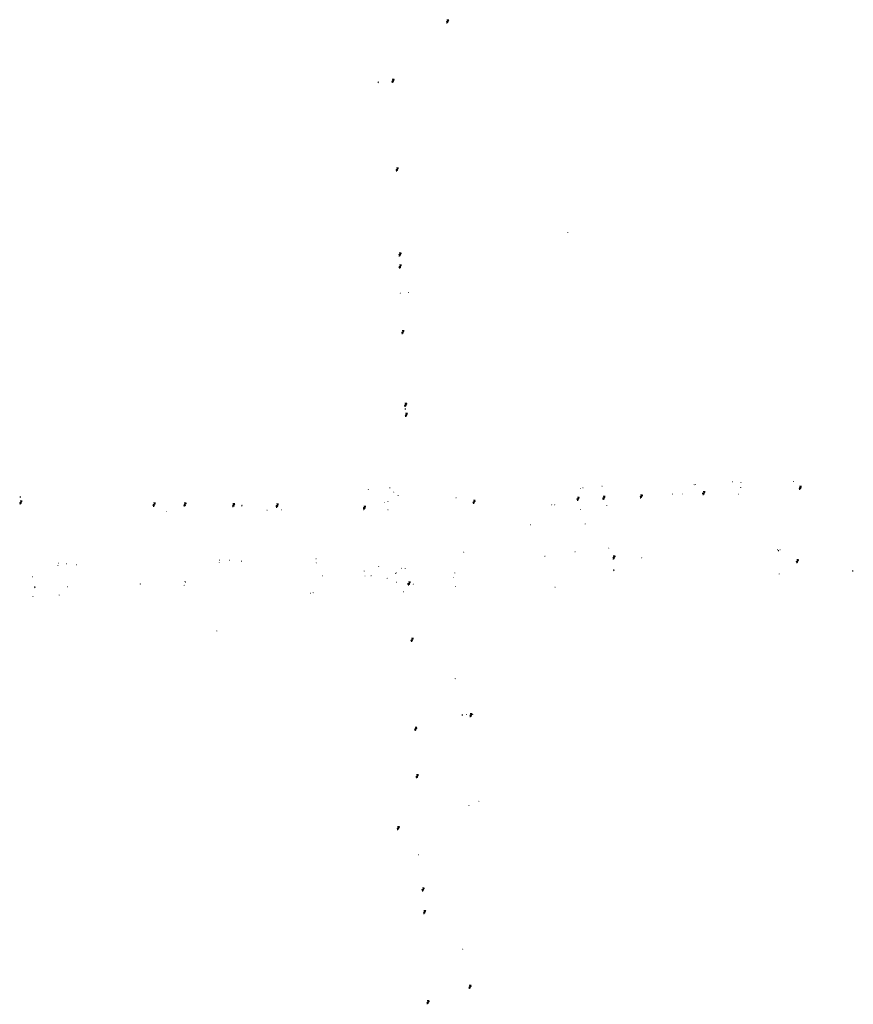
# Model space of a CAD drawing. Header units: feet. Extents: x 2474544 to 2485489, y 499118 to 500978.
# Tile 5 of 6: x 2482805 to 2484155, y 499384 to 500978. Entities that reach past the tile are written whole.
import ezdxf

# ---------------------------------------------------------------- set-up
doc = ezdxf.new("R2010")
doc.units = ezdxf.units.FT
doc.header["$MEASUREMENT"] = 0
doc.layers.add('UT_X_Misc_Cells', color=7, linetype='Continuous', lineweight=0)
doc.layers.add('UT_X_Telecom_Cells', color=30, linetype='Continuous', lineweight=0)
doc.layers.get('UT_X_Telecom_Cells').off()

# ---------------------------------------------------------------- blocks, each defined once
blk = doc.blocks.new('TPW')
at = {"layer": 'UT_X_Misc_Cells', "color": 30, "linetype": 'Continuous', "lineweight": 0}
for p, q in [((0.128, 0.18), (-0.032, 0.18)), ((0.048, 0.18), (-0.032, -0.12)), ((0.023, 0.086), (0.083, 0.086)), ((0.04, 0.15), (0.083, 0.15))]:
    blk.add_line(p, q, dxfattribs=at)
blk.add_circle((0, 0), 0.065, dxfattribs=at)
at = {"layer": 'UT_X_Misc_Cells', "color": 30, "linetype": 'Continuous', "lineweight": 0, "extrusion": (0, 0, -1)}
blk.add_arc((-0.083, 0.118), 0.0319, 88.8767, 271.1233, dxfattribs=at)
blk = doc.blocks.new('DM')
at = {"layer": 'UT_X_Misc_Cells', "linetype": 'Continuous', "lineweight": 0}
h = blk.add_hatch(color=52, dxfattribs=at)
edge = h.paths.add_edge_path()
edge.add_arc((0, 0), 0.01, 0, 360)
at = {"layer": 'UT_X_Misc_Cells', "color": 52, "linetype": 'Continuous', "lineweight": 0}
blk.add_arc((0.04, 0), 0.04, 90, 270, dxfattribs=at)
blk = doc.blocks.new('Generic Plan - Node_54')
at = {"layer": 'UT_X_Misc_Cells', "linetype": 'Continuous', "lineweight": 0}
h = blk.add_hatch(color=256, dxfattribs=at)
edge = h.paths.add_edge_path()
edge.add_arc((0, 0), 0.833, 0, 360)
blk = doc.blocks.new('Generic Plan - Node_55')
at = {"layer": 'UT_X_Misc_Cells', "linetype": 'Continuous', "lineweight": 0}
h = blk.add_hatch(color=256, dxfattribs=at)
edge = h.paths.add_edge_path()
edge.add_arc((0, 0), 0.833, 0, 360)
blk = doc.blocks.new('Generic Plan - Node_56')
at = {"layer": 'UT_X_Misc_Cells', "linetype": 'Continuous', "lineweight": 0}
h = blk.add_hatch(color=256, dxfattribs=at)
edge = h.paths.add_edge_path()
edge.add_arc((0, 0), 0.833, 0, 360)
blk = doc.blocks.new('Generic Plan - Node_57')
at = {"layer": 'UT_X_Misc_Cells', "linetype": 'Continuous', "lineweight": 0}
h = blk.add_hatch(color=256, dxfattribs=at)
edge = h.paths.add_edge_path()
edge.add_arc((0, 0), 0.833, 0, 360)
blk = doc.blocks.new('Generic Plan - Node_58')
at = {"layer": 'UT_X_Misc_Cells', "linetype": 'Continuous', "lineweight": 0}
h = blk.add_hatch(color=256, dxfattribs=at)
edge = h.paths.add_edge_path()
edge.add_arc((0, 0), 0.833, 0, 360)
blk = doc.blocks.new('Generic Plan - Node_59')
at = {"layer": 'UT_X_Misc_Cells', "linetype": 'Continuous', "lineweight": 0}
h = blk.add_hatch(color=256, dxfattribs=at)
edge = h.paths.add_edge_path()
edge.add_arc((0, 0), 0.833, 0, 360)
blk = doc.blocks.new('Generic Plan - Node_82')
at = {"layer": 'UT_X_Misc_Cells', "linetype": 'Continuous', "lineweight": 0}
h = blk.add_hatch(color=256, dxfattribs=at)
edge = h.paths.add_edge_path()
edge.add_arc((0, 0), 0.833, 0, 360)
blk = doc.blocks.new('Generic Plan - Node_83')
at = {"layer": 'UT_X_Misc_Cells', "linetype": 'Continuous', "lineweight": 0}
h = blk.add_hatch(color=256, dxfattribs=at)
edge = h.paths.add_edge_path()
edge.add_arc((0, 0), 0.833, 0, 360)
blk = doc.blocks.new('Generic Plan - Node_84')
at = {"layer": 'UT_X_Misc_Cells', "linetype": 'Continuous', "lineweight": 0}
h = blk.add_hatch(color=256, dxfattribs=at)
edge = h.paths.add_edge_path()
edge.add_arc((0, 0), 0.833, 0, 360)
blk = doc.blocks.new('Generic Plan - Node_85')
at = {"layer": 'UT_X_Misc_Cells', "linetype": 'Continuous', "lineweight": 0}
h = blk.add_hatch(color=256, dxfattribs=at)
edge = h.paths.add_edge_path()
edge.add_arc((0, 0), 0.833, 0, 360)
blk = doc.blocks.new('Generic Plan - Node_86')
at = {"layer": 'UT_X_Misc_Cells', "linetype": 'Continuous', "lineweight": 0}
h = blk.add_hatch(color=256, dxfattribs=at)
edge = h.paths.add_edge_path()
edge.add_arc((0, 0), 0.833, 0, 360)
blk = doc.blocks.new('Generic Plan - Node_101')
at = {"layer": 'UT_X_Misc_Cells', "linetype": 'Continuous', "lineweight": 0}
h = blk.add_hatch(color=256, dxfattribs=at)
edge = h.paths.add_edge_path()
edge.add_arc((0, 0), 0.833, 0, 360)
blk = doc.blocks.new('Generic Plan - Node_102')
at = {"layer": 'UT_X_Misc_Cells', "linetype": 'Continuous', "lineweight": 0}
h = blk.add_hatch(color=256, dxfattribs=at)
edge = h.paths.add_edge_path()
edge.add_arc((0, 0), 0.833, 0, 360)
blk = doc.blocks.new('Generic Plan - Node_103')
at = {"layer": 'UT_X_Misc_Cells', "linetype": 'Continuous', "lineweight": 0}
h = blk.add_hatch(color=256, dxfattribs=at)
edge = h.paths.add_edge_path()
edge.add_arc((0, 0), 0.833, 0, 360)
blk = doc.blocks.new('Generic Plan - Node_104')
at = {"layer": 'UT_X_Misc_Cells', "linetype": 'Continuous', "lineweight": 0}
h = blk.add_hatch(color=256, dxfattribs=at)
edge = h.paths.add_edge_path()
edge.add_arc((0, 0), 0.833, 0, 360)
blk = doc.blocks.new('Generic Plan - Node_105')
at = {"layer": 'UT_X_Misc_Cells', "linetype": 'Continuous', "lineweight": 0}
h = blk.add_hatch(color=256, dxfattribs=at)
edge = h.paths.add_edge_path()
edge.add_arc((0, 0), 0.833, 0, 360)
blk = doc.blocks.new('Generic Plan - Node_106')
at = {"layer": 'UT_X_Misc_Cells', "linetype": 'Continuous', "lineweight": 0}
h = blk.add_hatch(color=256, dxfattribs=at)
edge = h.paths.add_edge_path()
edge.add_arc((0, 0), 0.833, 0, 360)
blk = doc.blocks.new('Generic Plan - Node_129')
at = {"layer": 'UT_X_Misc_Cells', "linetype": 'Continuous', "lineweight": 0}
h = blk.add_hatch(color=256, dxfattribs=at)
edge = h.paths.add_edge_path()
edge.add_arc((0, 0), 0.833, 0, 360)
blk = doc.blocks.new('Generic Plan - Node_130')
at = {"layer": 'UT_X_Misc_Cells', "linetype": 'Continuous', "lineweight": 0}
h = blk.add_hatch(color=256, dxfattribs=at)
edge = h.paths.add_edge_path()
edge.add_arc((0, 0), 0.833, 0, 360)
blk = doc.blocks.new('Generic Plan - Node_182')
at = {"layer": 'UT_X_Misc_Cells', "linetype": 'Continuous', "lineweight": 0}
h = blk.add_hatch(color=256, dxfattribs=at)
edge = h.paths.add_edge_path()
edge.add_arc((0, 0), 0.833, 0, 360)
blk = doc.blocks.new('Generic Plan - Node_183')
at = {"layer": 'UT_X_Misc_Cells', "linetype": 'Continuous', "lineweight": 0}
h = blk.add_hatch(color=256, dxfattribs=at)
edge = h.paths.add_edge_path()
edge.add_arc((0, 0), 0.833, 0, 360)
blk = doc.blocks.new('Generic Plan - Node_184')
at = {"layer": 'UT_X_Misc_Cells', "linetype": 'Continuous', "lineweight": 0}
h = blk.add_hatch(color=256, dxfattribs=at)
edge = h.paths.add_edge_path()
edge.add_arc((0, 0), 0.833, 0, 360)
blk = doc.blocks.new('Generic Plan - Node_211')
at = {"layer": 'UT_X_Misc_Cells', "linetype": 'Continuous', "lineweight": 0}
h = blk.add_hatch(color=256, dxfattribs=at)
edge = h.paths.add_edge_path()
edge.add_arc((0, 0), 0.833, 0, 360)
blk = doc.blocks.new('Generic Plan - Node_212')
at = {"layer": 'UT_X_Misc_Cells', "linetype": 'Continuous', "lineweight": 0}
h = blk.add_hatch(color=256, dxfattribs=at)
edge = h.paths.add_edge_path()
edge.add_arc((0, 0), 0.833, 0, 360)
blk = doc.blocks.new('Generic Plan - Node_335')
at = {"layer": 'UT_X_Misc_Cells', "linetype": 'Continuous', "lineweight": 0}
h = blk.add_hatch(color=256, dxfattribs=at)
edge = h.paths.add_edge_path()
edge.add_arc((0, 0), 0.833, 0, 360)
blk = doc.blocks.new('Generic Plan - Node_336')
at = {"layer": 'UT_X_Misc_Cells', "linetype": 'Continuous', "lineweight": 0}
h = blk.add_hatch(color=256, dxfattribs=at)
edge = h.paths.add_edge_path()
edge.add_arc((0, 0), 0.833, 0, 360)
blk = doc.blocks.new('Generic Plan - Node_337')
at = {"layer": 'UT_X_Misc_Cells', "linetype": 'Continuous', "lineweight": 0}
h = blk.add_hatch(color=256, dxfattribs=at)
edge = h.paths.add_edge_path()
edge.add_arc((0, 0), 0.833, 0, 360)
blk = doc.blocks.new('Generic Plan - Node_338')
at = {"layer": 'UT_X_Misc_Cells', "linetype": 'Continuous', "lineweight": 0}
h = blk.add_hatch(color=256, dxfattribs=at)
edge = h.paths.add_edge_path()
edge.add_arc((0, 0), 0.833, 0, 360)
blk = doc.blocks.new('Generic Plan - Node_339')
at = {"layer": 'UT_X_Misc_Cells', "linetype": 'Continuous', "lineweight": 0}
h = blk.add_hatch(color=256, dxfattribs=at)
edge = h.paths.add_edge_path()
edge.add_arc((0, 0), 0.833, 0, 360)
blk = doc.blocks.new('Generic Plan - Node_340')
at = {"layer": 'UT_X_Misc_Cells', "linetype": 'Continuous', "lineweight": 0}
h = blk.add_hatch(color=256, dxfattribs=at)
edge = h.paths.add_edge_path()
edge.add_arc((0, 0), 0.833, 0, 360)
blk = doc.blocks.new('Generic Plan - Node_341')
at = {"layer": 'UT_X_Misc_Cells', "linetype": 'Continuous', "lineweight": 0}
h = blk.add_hatch(color=256, dxfattribs=at)
edge = h.paths.add_edge_path()
edge.add_arc((0, 0), 0.833, 0, 360)
blk = doc.blocks.new('Generic Plan - Node_342')
at = {"layer": 'UT_X_Misc_Cells', "linetype": 'Continuous', "lineweight": 0}
h = blk.add_hatch(color=256, dxfattribs=at)
edge = h.paths.add_edge_path()
edge.add_arc((0, 0), 0.833, 0, 360)
blk = doc.blocks.new('Generic Plan - Node_343')
at = {"layer": 'UT_X_Misc_Cells', "linetype": 'Continuous', "lineweight": 0}
h = blk.add_hatch(color=256, dxfattribs=at)
edge = h.paths.add_edge_path()
edge.add_arc((0, 0), 0.833, 0, 360)
blk = doc.blocks.new('Generic Plan - Node_344')
at = {"layer": 'UT_X_Misc_Cells', "linetype": 'Continuous', "lineweight": 0}
h = blk.add_hatch(color=256, dxfattribs=at)
edge = h.paths.add_edge_path()
edge.add_arc((0, 0), 0.833, 0, 360)
blk = doc.blocks.new('Generic Plan - Node_345')
at = {"layer": 'UT_X_Misc_Cells', "linetype": 'Continuous', "lineweight": 0}
h = blk.add_hatch(color=256, dxfattribs=at)
edge = h.paths.add_edge_path()
edge.add_arc((0, 0), 0.833, 0, 360)
blk = doc.blocks.new('Generic Plan - Node_346')
at = {"layer": 'UT_X_Misc_Cells', "linetype": 'Continuous', "lineweight": 0}
h = blk.add_hatch(color=256, dxfattribs=at)
edge = h.paths.add_edge_path()
edge.add_arc((0, 0), 0.833, 0, 360)
blk = doc.blocks.new('Generic Plan - Node_347')
at = {"layer": 'UT_X_Misc_Cells', "linetype": 'Continuous', "lineweight": 0}
h = blk.add_hatch(color=256, dxfattribs=at)
edge = h.paths.add_edge_path()
edge.add_arc((0, 0), 0.833, 0, 360)
blk = doc.blocks.new('Generic Plan - Node_348')
at = {"layer": 'UT_X_Misc_Cells', "linetype": 'Continuous', "lineweight": 0}
h = blk.add_hatch(color=256, dxfattribs=at)
edge = h.paths.add_edge_path()
edge.add_arc((0, 0), 0.833, 0, 360)
blk = doc.blocks.new('Generic Plan - Node_349')
at = {"layer": 'UT_X_Misc_Cells', "linetype": 'Continuous', "lineweight": 0}
h = blk.add_hatch(color=256, dxfattribs=at)
edge = h.paths.add_edge_path()
edge.add_arc((0, 0), 0.833, 0, 360)
blk = doc.blocks.new('Generic Plan - Node_350')
at = {"layer": 'UT_X_Misc_Cells', "linetype": 'Continuous', "lineweight": 0}
h = blk.add_hatch(color=256, dxfattribs=at)
edge = h.paths.add_edge_path()
edge.add_arc((0, 0), 0.833, 0, 360)
blk = doc.blocks.new('Generic Plan - Node_351')
at = {"layer": 'UT_X_Misc_Cells', "linetype": 'Continuous', "lineweight": 0}
h = blk.add_hatch(color=256, dxfattribs=at)
edge = h.paths.add_edge_path()
edge.add_arc((0, 0), 0.833, 0, 360)
blk = doc.blocks.new('Generic Plan - Node_352')
at = {"layer": 'UT_X_Misc_Cells', "linetype": 'Continuous', "lineweight": 0}
h = blk.add_hatch(color=256, dxfattribs=at)
edge = h.paths.add_edge_path()
edge.add_arc((0, 0), 0.833, 0, 360)
blk = doc.blocks.new('Generic Plan - Node_353')
at = {"layer": 'UT_X_Misc_Cells', "linetype": 'Continuous', "lineweight": 0}
h = blk.add_hatch(color=256, dxfattribs=at)
edge = h.paths.add_edge_path()
edge.add_arc((0, 0), 0.833, 0, 360)
blk = doc.blocks.new('Generic Plan - Node_354')
at = {"layer": 'UT_X_Misc_Cells', "linetype": 'Continuous', "lineweight": 0}
h = blk.add_hatch(color=256, dxfattribs=at)
edge = h.paths.add_edge_path()
edge.add_arc((0, 0), 0.833, 0, 360)
blk = doc.blocks.new('Generic Plan - Node_355')
at = {"layer": 'UT_X_Misc_Cells', "linetype": 'Continuous', "lineweight": 0}
h = blk.add_hatch(color=256, dxfattribs=at)
edge = h.paths.add_edge_path()
edge.add_arc((0, 0), 0.833, 0, 360)
blk = doc.blocks.new('Generic Plan - Node_356')
at = {"layer": 'UT_X_Misc_Cells', "linetype": 'Continuous', "lineweight": 0}
h = blk.add_hatch(color=256, dxfattribs=at)
edge = h.paths.add_edge_path()
edge.add_arc((0, 0), 0.833, 0, 360)
blk = doc.blocks.new('Generic Plan - Node_357')
at = {"layer": 'UT_X_Misc_Cells', "linetype": 'Continuous', "lineweight": 0}
h = blk.add_hatch(color=256, dxfattribs=at)
edge = h.paths.add_edge_path()
edge.add_arc((0, 0), 0.833, 0, 360)
blk = doc.blocks.new('Generic Plan - Node_359')
at = {"layer": 'UT_X_Misc_Cells', "linetype": 'Continuous', "lineweight": 0}
h = blk.add_hatch(color=256, dxfattribs=at)
edge = h.paths.add_edge_path()
edge.add_arc((0, 0), 0.833, 0, 360)
blk = doc.blocks.new('Generic Plan - Node_361')
at = {"layer": 'UT_X_Misc_Cells', "linetype": 'Continuous', "lineweight": 0}
h = blk.add_hatch(color=256, dxfattribs=at)
edge = h.paths.add_edge_path()
edge.add_arc((0, 0), 0.833, 0, 360)
blk = doc.blocks.new('Generic Plan - Node_442')
at = {"layer": 'UT_X_Misc_Cells', "linetype": 'Continuous', "lineweight": 0}
h = blk.add_hatch(color=256, dxfattribs=at)
edge = h.paths.add_edge_path()
edge.add_arc((0, 0), 0.833, 0, 360)
blk = doc.blocks.new('Generic Plan - Node_451')
at = {"layer": 'UT_X_Misc_Cells', "linetype": 'Continuous', "lineweight": 0}
h = blk.add_hatch(color=256, dxfattribs=at)
edge = h.paths.add_edge_path()
edge.add_arc((0, 0), 0.833, 0, 360)
blk = doc.blocks.new('Generic Plan - Node_452')
at = {"layer": 'UT_X_Misc_Cells', "linetype": 'Continuous', "lineweight": 0}
h = blk.add_hatch(color=256, dxfattribs=at)
edge = h.paths.add_edge_path()
edge.add_arc((0, 0), 0.833, 0, 360)
blk = doc.blocks.new('Generic Plan - Node_453')
at = {"layer": 'UT_X_Misc_Cells', "linetype": 'Continuous', "lineweight": 0}
h = blk.add_hatch(color=256, dxfattribs=at)
edge = h.paths.add_edge_path()
edge.add_arc((0, 0), 0.833, 0, 360)
blk = doc.blocks.new('Generic Plan - Node_454')
at = {"layer": 'UT_X_Misc_Cells', "linetype": 'Continuous', "lineweight": 0}
h = blk.add_hatch(color=256, dxfattribs=at)
edge = h.paths.add_edge_path()
edge.add_arc((0, 0), 0.833, 0, 360)
blk = doc.blocks.new('Generic Plan - Node_455')
at = {"layer": 'UT_X_Misc_Cells', "linetype": 'Continuous', "lineweight": 0}
h = blk.add_hatch(color=256, dxfattribs=at)
edge = h.paths.add_edge_path()
edge.add_arc((0, 0), 0.833, 0, 360)
blk = doc.blocks.new('Generic Plan - Node_456')
at = {"layer": 'UT_X_Misc_Cells', "linetype": 'Continuous', "lineweight": 0}
h = blk.add_hatch(color=256, dxfattribs=at)
edge = h.paths.add_edge_path()
edge.add_arc((0, 0), 0.833, 0, 360)
blk = doc.blocks.new('Generic Plan - Node_457')
at = {"layer": 'UT_X_Misc_Cells', "linetype": 'Continuous', "lineweight": 0}
h = blk.add_hatch(color=256, dxfattribs=at)
edge = h.paths.add_edge_path()
edge.add_arc((0, 0), 0.833, 0, 360)
blk = doc.blocks.new('Generic Plan - Node_458')
at = {"layer": 'UT_X_Misc_Cells', "linetype": 'Continuous', "lineweight": 0}
h = blk.add_hatch(color=256, dxfattribs=at)
edge = h.paths.add_edge_path()
edge.add_arc((0, 0), 0.833, 0, 360)
blk = doc.blocks.new('Generic Plan - Node_459')
at = {"layer": 'UT_X_Misc_Cells', "linetype": 'Continuous', "lineweight": 0}
h = blk.add_hatch(color=256, dxfattribs=at)
edge = h.paths.add_edge_path()
edge.add_arc((0, 0), 0.833, 0, 360)
blk = doc.blocks.new('Generic Plan - Node_460')
at = {"layer": 'UT_X_Misc_Cells', "linetype": 'Continuous', "lineweight": 0}
h = blk.add_hatch(color=256, dxfattribs=at)
edge = h.paths.add_edge_path()
edge.add_arc((0, 0), 0.833, 0, 360)
blk = doc.blocks.new('Generic Plan - Node_461')
at = {"layer": 'UT_X_Misc_Cells', "linetype": 'Continuous', "lineweight": 0}
h = blk.add_hatch(color=256, dxfattribs=at)
edge = h.paths.add_edge_path()
edge.add_arc((0, 0), 0.833, 0, 360)
blk = doc.blocks.new('Generic Plan - Node_462')
at = {"layer": 'UT_X_Misc_Cells', "linetype": 'Continuous', "lineweight": 0}
h = blk.add_hatch(color=256, dxfattribs=at)
edge = h.paths.add_edge_path()
edge.add_arc((0, 0), 0.833, 0, 360)
blk = doc.blocks.new('Generic Plan - Node_463')
at = {"layer": 'UT_X_Misc_Cells', "linetype": 'Continuous', "lineweight": 0}
h = blk.add_hatch(color=256, dxfattribs=at)
edge = h.paths.add_edge_path()
edge.add_arc((0, 0), 0.833, 0, 360)
blk = doc.blocks.new('Generic Plan - Node_464')
at = {"layer": 'UT_X_Misc_Cells', "linetype": 'Continuous', "lineweight": 0}
h = blk.add_hatch(color=256, dxfattribs=at)
edge = h.paths.add_edge_path()
edge.add_arc((0, 0), 0.833, 0, 360)
blk = doc.blocks.new('Generic Plan - Node_465')
at = {"layer": 'UT_X_Misc_Cells', "linetype": 'Continuous', "lineweight": 0}
h = blk.add_hatch(color=256, dxfattribs=at)
edge = h.paths.add_edge_path()
edge.add_arc((0, 0), 0.833, 0, 360)
blk = doc.blocks.new('Generic Plan - Node_466')
at = {"layer": 'UT_X_Misc_Cells', "linetype": 'Continuous', "lineweight": 0}
h = blk.add_hatch(color=256, dxfattribs=at)
edge = h.paths.add_edge_path()
edge.add_arc((0, 0), 0.833, 0, 360)
blk = doc.blocks.new('Generic Plan - Node_467')
at = {"layer": 'UT_X_Misc_Cells', "linetype": 'Continuous', "lineweight": 0}
h = blk.add_hatch(color=256, dxfattribs=at)
edge = h.paths.add_edge_path()
edge.add_arc((0, 0), 0.833, 0, 360)
blk = doc.blocks.new('Generic Plan - Node_469')
at = {"layer": 'UT_X_Misc_Cells', "linetype": 'Continuous', "lineweight": 0}
h = blk.add_hatch(color=256, dxfattribs=at)
edge = h.paths.add_edge_path()
edge.add_arc((0, 0), 0.833, 0, 360)
blk = doc.blocks.new('Generic Plan - Node_484')
at = {"layer": 'UT_X_Misc_Cells', "linetype": 'Continuous', "lineweight": 0}
h = blk.add_hatch(color=256, dxfattribs=at)
edge = h.paths.add_edge_path()
edge.add_arc((0, 0), 0.833, 0, 360)
blk = doc.blocks.new('Generic Plan - Node_485')
at = {"layer": 'UT_X_Misc_Cells', "linetype": 'Continuous', "lineweight": 0}
h = blk.add_hatch(color=256, dxfattribs=at)
edge = h.paths.add_edge_path()
edge.add_arc((0, 0), 0.833, 0, 360)
blk = doc.blocks.new('Generic Plan - Node_486')
at = {"layer": 'UT_X_Misc_Cells', "linetype": 'Continuous', "lineweight": 0}
h = blk.add_hatch(color=256, dxfattribs=at)
edge = h.paths.add_edge_path()
edge.add_arc((0, 0), 0.833, 0, 360)
blk = doc.blocks.new('Generic Plan - Node_487')
at = {"layer": 'UT_X_Misc_Cells', "linetype": 'Continuous', "lineweight": 0}
h = blk.add_hatch(color=256, dxfattribs=at)
edge = h.paths.add_edge_path()
edge.add_arc((0, 0), 0.833, 0, 360)
blk = doc.blocks.new('Generic Plan - Node_488')
at = {"layer": 'UT_X_Misc_Cells', "linetype": 'Continuous', "lineweight": 0}
h = blk.add_hatch(color=256, dxfattribs=at)
edge = h.paths.add_edge_path()
edge.add_arc((0, 0), 0.833, 0, 360)
blk = doc.blocks.new('Generic Plan - Node_489')
at = {"layer": 'UT_X_Misc_Cells', "linetype": 'Continuous', "lineweight": 0}
h = blk.add_hatch(color=256, dxfattribs=at)
edge = h.paths.add_edge_path()
edge.add_arc((0, 0), 0.833, 0, 360)
blk = doc.blocks.new('Generic Plan - Node_490')
at = {"layer": 'UT_X_Misc_Cells', "linetype": 'Continuous', "lineweight": 0}
h = blk.add_hatch(color=256, dxfattribs=at)
edge = h.paths.add_edge_path()
edge.add_arc((0, 0), 0.833, 0, 360)
blk = doc.blocks.new('Generic Plan - Node_554')
at = {"layer": 'UT_X_Misc_Cells', "linetype": 'Continuous', "lineweight": 0}
h = blk.add_hatch(color=256, dxfattribs=at)
edge = h.paths.add_edge_path()
edge.add_arc((0, 0), 0.833, 0, 360)
blk = doc.blocks.new('Generic Plan - Node_555')
at = {"layer": 'UT_X_Misc_Cells', "linetype": 'Continuous', "lineweight": 0}
h = blk.add_hatch(color=256, dxfattribs=at)
edge = h.paths.add_edge_path()
edge.add_arc((0, 0), 0.833, 0, 360)
blk = doc.blocks.new('Generic Plan - Node_556')
at = {"layer": 'UT_X_Misc_Cells', "linetype": 'Continuous', "lineweight": 0}
h = blk.add_hatch(color=256, dxfattribs=at)
edge = h.paths.add_edge_path()
edge.add_arc((0, 0), 0.833, 0, 360)
blk = doc.blocks.new('Generic Plan - Node_557')
at = {"layer": 'UT_X_Misc_Cells', "linetype": 'Continuous', "lineweight": 0}
h = blk.add_hatch(color=256, dxfattribs=at)
edge = h.paths.add_edge_path()
edge.add_arc((0, 0), 0.833, 0, 360)
blk = doc.blocks.new('Generic Plan - Node_558')
at = {"layer": 'UT_X_Misc_Cells', "linetype": 'Continuous', "lineweight": 0}
h = blk.add_hatch(color=256, dxfattribs=at)
edge = h.paths.add_edge_path()
edge.add_arc((0, 0), 0.833, 0, 360)
blk = doc.blocks.new('Generic Plan - Node_559')
at = {"layer": 'UT_X_Misc_Cells', "linetype": 'Continuous', "lineweight": 0}
h = blk.add_hatch(color=256, dxfattribs=at)
edge = h.paths.add_edge_path()
edge.add_arc((0, 0), 0.833, 0, 360)
blk = doc.blocks.new('Generic Plan - Node_620')
at = {"layer": 'UT_X_Misc_Cells', "linetype": 'Continuous', "lineweight": 0}
h = blk.add_hatch(color=256, dxfattribs=at)
edge = h.paths.add_edge_path()
edge.add_arc((0, 0), 0.833, 0, 360)
blk = doc.blocks.new('Generic Plan - Node_621')
at = {"layer": 'UT_X_Misc_Cells', "linetype": 'Continuous', "lineweight": 0}
h = blk.add_hatch(color=256, dxfattribs=at)
edge = h.paths.add_edge_path()
edge.add_arc((0, 0), 0.833, 0, 360)
blk = doc.blocks.new('Generic Plan - Node_622')
at = {"layer": 'UT_X_Misc_Cells', "linetype": 'Continuous', "lineweight": 0}
h = blk.add_hatch(color=256, dxfattribs=at)
edge = h.paths.add_edge_path()
edge.add_arc((0, 0), 0.833, 0, 360)
blk = doc.blocks.new('Generic Plan - Node_623')
at = {"layer": 'UT_X_Misc_Cells', "linetype": 'Continuous', "lineweight": 0}
h = blk.add_hatch(color=256, dxfattribs=at)
edge = h.paths.add_edge_path()
edge.add_arc((0, 0), 0.833, 0, 360)
blk = doc.blocks.new('Generic Plan - Node_624')
at = {"layer": 'UT_X_Misc_Cells', "linetype": 'Continuous', "lineweight": 0}
h = blk.add_hatch(color=256, dxfattribs=at)
edge = h.paths.add_edge_path()
edge.add_arc((0, 0), 0.833, 0, 360)
blk = doc.blocks.new('Generic Plan - Node_640')
at = {"layer": 'UT_X_Misc_Cells', "linetype": 'Continuous', "lineweight": 0}
h = blk.add_hatch(color=256, dxfattribs=at)
edge = h.paths.add_edge_path()
edge.add_arc((0, 0), 0.833, 0, 360)
blk = doc.blocks.new('Generic Plan - Node_641')
at = {"layer": 'UT_X_Misc_Cells', "linetype": 'Continuous', "lineweight": 0}
h = blk.add_hatch(color=256, dxfattribs=at)
edge = h.paths.add_edge_path()
edge.add_arc((0, 0), 0.833, 0, 360)
blk = doc.blocks.new('Generic Plan - Node_642')
at = {"layer": 'UT_X_Misc_Cells', "linetype": 'Continuous', "lineweight": 0}
h = blk.add_hatch(color=256, dxfattribs=at)
edge = h.paths.add_edge_path()
edge.add_arc((0, 0), 0.833, 0, 360)
blk = doc.blocks.new('Generic Plan - Node_643')
at = {"layer": 'UT_X_Misc_Cells', "linetype": 'Continuous', "lineweight": 0}
h = blk.add_hatch(color=256, dxfattribs=at)
edge = h.paths.add_edge_path()
edge.add_arc((0, 0), 0.833, 0, 360)
blk = doc.blocks.new('Generic Plan - Node_644')
at = {"layer": 'UT_X_Misc_Cells', "linetype": 'Continuous', "lineweight": 0}
h = blk.add_hatch(color=256, dxfattribs=at)
edge = h.paths.add_edge_path()
edge.add_arc((0, 0), 0.833, 0, 360)
blk = doc.blocks.new('Generic Plan - Node_645')
at = {"layer": 'UT_X_Misc_Cells', "linetype": 'Continuous', "lineweight": 0}
h = blk.add_hatch(color=256, dxfattribs=at)
edge = h.paths.add_edge_path()
edge.add_arc((0, 0), 0.833, 0, 360)
blk = doc.blocks.new('Generic Plan - Node_646')
at = {"layer": 'UT_X_Misc_Cells', "linetype": 'Continuous', "lineweight": 0}
h = blk.add_hatch(color=256, dxfattribs=at)
edge = h.paths.add_edge_path()
edge.add_arc((0, 0), 0.833, 0, 360)
blk = doc.blocks.new('Generic Plan - Node_647')
at = {"layer": 'UT_X_Misc_Cells', "linetype": 'Continuous', "lineweight": 0}
h = blk.add_hatch(color=256, dxfattribs=at)
edge = h.paths.add_edge_path()
edge.add_arc((0, 0), 0.833, 0, 360)
blk = doc.blocks.new('Generic Plan - Node_648')
at = {"layer": 'UT_X_Misc_Cells', "linetype": 'Continuous', "lineweight": 0}
h = blk.add_hatch(color=256, dxfattribs=at)
edge = h.paths.add_edge_path()
edge.add_arc((0, 0), 0.833, 0, 360)
blk = doc.blocks.new('Generic Plan - Node_649')
at = {"layer": 'UT_X_Misc_Cells', "linetype": 'Continuous', "lineweight": 0}
h = blk.add_hatch(color=256, dxfattribs=at)
edge = h.paths.add_edge_path()
edge.add_arc((0, 0), 0.833, 0, 360)
blk = doc.blocks.new('Generic Plan - Node_650')
at = {"layer": 'UT_X_Misc_Cells', "linetype": 'Continuous', "lineweight": 0}
h = blk.add_hatch(color=256, dxfattribs=at)
edge = h.paths.add_edge_path()
edge.add_arc((0, 0), 0.833, 0, 360)
blk = doc.blocks.new('Generic Plan - Node_651')
at = {"layer": 'UT_X_Misc_Cells', "linetype": 'Continuous', "lineweight": 0}
h = blk.add_hatch(color=256, dxfattribs=at)
edge = h.paths.add_edge_path()
edge.add_arc((0, 0), 0.833, 0, 360)
blk = doc.blocks.new('Generic Plan - Node_652')
at = {"layer": 'UT_X_Misc_Cells', "linetype": 'Continuous', "lineweight": 0}
h = blk.add_hatch(color=256, dxfattribs=at)
edge = h.paths.add_edge_path()
edge.add_arc((0, 0), 0.833, 0, 360)
blk = doc.blocks.new('Generic Plan - Node_676')
at = {"layer": 'UT_X_Misc_Cells', "linetype": 'Continuous', "lineweight": 0}
h = blk.add_hatch(color=256, dxfattribs=at)
edge = h.paths.add_edge_path()
edge.add_arc((0, 0), 0.833, 0, 360)
blk = doc.blocks.new('Generic Plan - Node_700')
at = {"layer": 'UT_X_Misc_Cells', "linetype": 'Continuous', "lineweight": 0}
h = blk.add_hatch(color=256, dxfattribs=at)
edge = h.paths.add_edge_path()
edge.add_arc((0, 0), 0.833, 0, 360)
blk = doc.blocks.new('Generic Plan - Node_702')
at = {"layer": 'UT_X_Misc_Cells', "linetype": 'Continuous', "lineweight": 0}
h = blk.add_hatch(color=256, dxfattribs=at)
edge = h.paths.add_edge_path()
edge.add_arc((0, 0), 0.833, 0, 360)
blk = doc.blocks.new('Generic Plan - Node_703')
at = {"layer": 'UT_X_Misc_Cells', "linetype": 'Continuous', "lineweight": 0}
h = blk.add_hatch(color=256, dxfattribs=at)
edge = h.paths.add_edge_path()
edge.add_arc((0, 0), 0.833, 0, 360)
blk = doc.blocks.new('Generic Plan - Node_715')
at = {"layer": 'UT_X_Misc_Cells', "linetype": 'Continuous', "lineweight": 0}
h = blk.add_hatch(color=256, dxfattribs=at)
edge = h.paths.add_edge_path()
edge.add_arc((0, 0), 0.833, 0, 360)
blk = doc.blocks.new('Generic Plan - Node_716')
at = {"layer": 'UT_X_Misc_Cells', "linetype": 'Continuous', "lineweight": 0}
h = blk.add_hatch(color=256, dxfattribs=at)
edge = h.paths.add_edge_path()
edge.add_arc((0, 0), 0.833, 0, 360)

msp = doc.modelspace()

# ---------------------------------------------------------------- block references
at = {"layer": 'UT_X_Misc_Cells', "linetype": 'Continuous', "lineweight": 0}
for name, p, rotation in [('Generic Plan - Node_101', (2483692.3, 500633.6), 359.9372248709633), ('Generic Plan - Node_182', (2483666.2, 500192.6), 4.930695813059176), ('Generic Plan - Node_183', (2483671.1, 500192.7), 329.303486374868), ('Generic Plan - Node_211', (2483205.3, 500184), 89.25761934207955), ('Generic Plan - Node_212', (2483228.5, 500184.3), 92.80214337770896), ('Generic Plan - Node_716', (2483523.7, 500115.9), 0.251560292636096), ('Generic Plan - Node_58', (2484036, 500119.9), 136.6472244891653), ('Generic Plan - Node_676', (2483128.2, 500103.1), 89.99999919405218), ('Generic Plan - Node_86', (2483285, 500098.5), 328.0969172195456), ('Generic Plan - Node_103', (2483510.6, 500060.1), 251.591609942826), ('Generic Plan - Node_105', (2483671.7, 500059.4), 0.9098596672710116), ('Generic Plan - Node_106', (2483123.9, 499988.4), 78.69586852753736), ('Generic Plan - Node_184', (2483450.7, 499625.9), 90.54484171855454), ('Generic Plan - Node_102', (2483522.1, 499473.3), 134.9849034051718)]:
    msp.add_blockref(name, p, dxfattribs=dict(at, rotation=rotation))
for name, p in [('Generic Plan - Node_54', (2483421, 500535.1)), ('Generic Plan - Node_620', (2483434.2, 500536.1)), ('Generic Plan - Node_346', (2483404.1, 500220.1)), ('Generic Plan - Node_556', (2483712.7, 500218.8)), ('Generic Plan - Node_647', (2483716.9, 500220.1)), ('Generic Plan - Node_621', (2483747.8, 500222.8)), ('Generic Plan - Node_466', (2483896.8, 500225.1)), ('Generic Plan - Node_357', (2483898.8, 500225.6)), ('Generic Plan - Node_622', (2483958.8, 500229.9)), ('Generic Plan - Node_467', (2483972.1, 500220.6)), ('Generic Plan - Node_464', (2483972.4, 500220.8)), ('Generic Plan - Node_624', (2483972.7, 500228.6)), ('Generic Plan - Node_623', (2484057.9, 500230.5)), ('Generic Plan - Node_344', (2483369.2, 500217.4)), ('Generic Plan - Node_345', (2483410.4, 500213.3)), ('Generic Plan - Node_457', (2483417.5, 500207.6)), ('Generic Plan - Node_130', (2483511.3, 500203.9)), ('Generic Plan - Node_702', (2483861.9, 500210.1)), ('Generic Plan - Node_703', (2483878.4, 500210.1)), ('Generic Plan - Node_356', (2483910.5, 500211.5)), ('Generic Plan - Node_465', (2483910.7, 500210.4)), ('Generic Plan - Node_469', (2483968.5, 500210)), ('Generic Plan - Node_700', (2483968.5, 500210)), ('Generic Plan - Node_343', (2483363.2, 500189.4)), ('Generic Plan - Node_456', (2483363.4, 500188.5)), ('Generic Plan - Node_455', (2483395.7, 500196.1)), ('Generic Plan - Node_458', (2483401.1, 500197.9)), ('Generic Plan - Node_463', (2483755.4, 500191.3)), ('Generic Plan - Node_129', (2483042.2, 500182.1)), ('Generic Plan - Node_459', (2483361.9, 500184.5)), ('Generic Plan - Node_460', (2483401, 500184.4)), ('Generic Plan - Node_557', (2483713, 500185.3)), ('Generic Plan - Node_55', (2483632.1, 500160.1)), ('Generic Plan - Node_644', (2483720.4, 500161.6)), ('Generic Plan - Node_462', (2483758.6, 500122.6)), ('Generic Plan - Node_104', (2483655.2, 500109.4)), ('Generic Plan - Node_56', (2483704, 500116.6)), ('Generic Plan - Node_643', (2483704.1, 500116.5)), ('Generic Plan - Node_645', (2483704.1, 500116.5)), ('Generic Plan - Node_642', (2483812.1, 500106.8)), ('Generic Plan - Node_57', (2484031.8, 500119.8)), ('Generic Plan - Node_640', (2484031.9, 500119.9)), ('Generic Plan - Node_641', (2484031.9, 500119.9)), ('Generic Plan - Node_558', (2484033.5, 500118.7)), ('Generic Plan - Node_59', (2484033.6, 500117.9)), ('Generic Plan - Node_451', (2482866.7, 500094.4)), ('Generic Plan - Node_651', (2482867.4, 500098.3)), ('Generic Plan - Node_442', (2482880.4, 500097.1)), ('Generic Plan - Node_82', (2482896.5, 500095.4)), ('Generic Plan - Node_83', (2483127.9, 500099.5)), ('Generic Plan - Node_84', (2483144.2, 500103.1)), ('Generic Plan - Node_85', (2483163.9, 500101.4)), ('Generic Plan - Node_554', (2483284.7, 500105.1)), ('Generic Plan - Node_453', (2483386.2, 500092.8)), ('Generic Plan - Node_335', (2482825.6, 500076)), ('Generic Plan - Node_350', (2483294.9, 500077.5)), ('Generic Plan - Node_349', (2483362.5, 500085.4)), ('Generic Plan - Node_353', (2483363.9, 500077.4)), ('Generic Plan - Node_352', (2483373.8, 500077.7)), ('Generic Plan - Node_348', (2483413.4, 500081.6)), ('Generic Plan - Node_354', (2483414.6, 500082.4)), ('Generic Plan - Node_648', (2483422.8, 500089.9)), ('Generic Plan - Node_452', (2483428.8, 500089.3)), ('Generic Plan - Node_461', (2483507, 500075.2)), ('Generic Plan - Node_646', (2483509.3, 500082.3)), ('Generic Plan - Node_559', (2484034.5, 500080.7)), ('Generic Plan - Node_359', (2484153.8, 500086.2)), ('Generic Plan - Node_361', (2484153.8, 500084.9)), ('Generic Plan - Node_338', (2482881.9, 500059.9)), ('Generic Plan - Node_337', (2482999.9, 500064.3)), ('Generic Plan - Node_340', (2483000.3, 500064.5)), ('Generic Plan - Node_342', (2483071.1, 500062.3)), ('Generic Plan - Node_339', (2483072.3, 500068.4)), ('Generic Plan - Node_341', (2483073.4, 500067.3)), ('Generic Plan - Node_351', (2483399.8, 500073.7)), ('Generic Plan - Node_484', (2483399.8, 500073.7)), ('Generic Plan - Node_485', (2483415.1, 500067.3)), ('Generic Plan - Node_454', (2483432.9, 500064.1)), ('Generic Plan - Node_355', (2483433.2, 500065.3)), ('Generic Plan - Node_652', (2483442.1, 500064.2)), ('Generic Plan - Node_336', (2482826.2, 500044.1)), ('Generic Plan - Node_715', (2482868.6, 500046.6)), ('Generic Plan - Node_347', (2483275.5, 500049.5)), ('Generic Plan - Node_555', (2483279.9, 500050.4)), ('Generic Plan - Node_486', (2483426.1, 500051.7)), ('Generic Plan - Node_649', (2483509.9, 499911.2)), ('Generic Plan - Node_487', (2483528.5, 499853.3)), ('Generic Plan - Node_488', (2483538.4, 499853.4)), ('Generic Plan - Node_490', (2483548.4, 499712.7)), ('Generic Plan - Node_489', (2483532.2, 499705.8)), ('Generic Plan - Node_650', (2483522.1, 499473.3))]:
    msp.add_blockref(name, p, dxfattribs=at)
at = {"layer": 'UT_X_Telecom_Cells', "color": 30, "linetype": 'Continuous', "lineweight": 0, "xscale": 20, "yscale": 20, "zscale": 20}
for p in [(2483497.1, 500974.3), (2483408.7, 500878), (2483415.4, 500734.6), (2483420.1, 500597.1), (2483420.2, 500577.4), (2483424.6, 500471.3), (2483429.3, 500353.5), (2483430.2, 500337.2), (2484068.2, 500219.2), (2483708.4, 500201.6), (2483750.1, 500202.9), (2483810.8, 500205.3), (2483912, 500210.8), (2482806, 500195.6), (2483021.8, 500192), (2483071.9, 500192.3), (2483150.6, 500191.1), (2483221.2, 500190.4), (2483362.6, 500187.1), (2483540, 500196.4), (2483766.6, 500106.7), (2484063.6, 500100.7), (2483434.8, 500064.6), (2483439.6, 499973.2), (2483534.9, 499851.1), (2483445.5, 499828.9), (2483447.8, 499752.4), (2483417.2, 499668.5), (2483457.4, 499569.2), (2483459.9, 499532.6), (2483533.4, 499411.3), (2483465.4, 499386.5)]:
    msp.add_blockref('TPW', p, dxfattribs=at)
at = {"layer": 'UT_X_Telecom_Cells', "color": 52, "linetype": 'Continuous', "lineweight": 0, "xscale": 20, "yscale": 20, "zscale": 20}
for p in [(2483385, 500876.7), (2483428.9, 500347.5), (2482805.2, 500205.3), (2483164.2, 500191.4), (2483766.4, 500086.8), (2482828.8, 500059.1), (2483521, 499852.5)]:
    msp.add_blockref('DM', p, dxfattribs=at)

doc.saveas('drawing.dxf')
